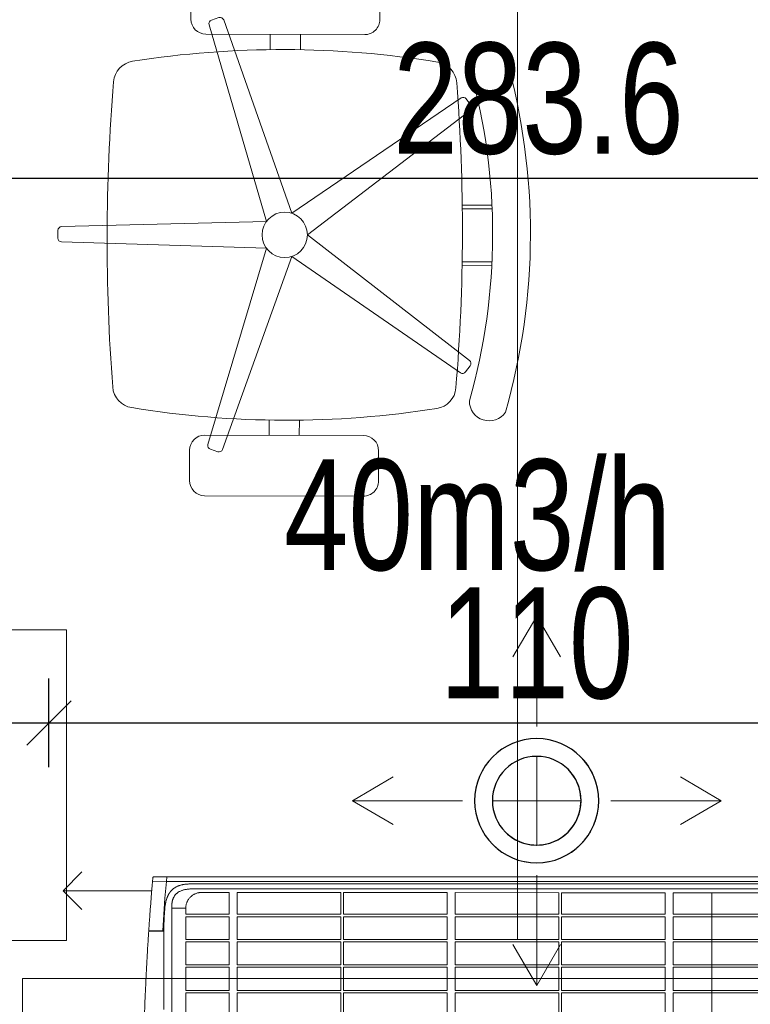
# Model space of a CAD drawing. Header units: inches. Extents: x 53031 to 98566, y -51777 to -15616.
# Tile 23 of 45: x 54331 to 54414, y -17204 to -17093. Entities that reach past the tile are written whole.
import ezdxf

# ---------------------------------------------------------------- set-up
doc = ezdxf.new("R2010")
doc.units = ezdxf.units.IN
doc.header["$MEASUREMENT"] = 0
doc.layers.get('0').update_dxf_attribs({"lineweight": 0})
doc.layers.get('Defpoints').update_dxf_attribs({"lineweight": 0})
for name, color, linetype, lineweight in [('--proj.wentylacja', 202, 'Continuous', 0), ('DVM_INDOOR', 7, 'Continuous', 0), ('DVM_UNIT_DP', 4, 'Continuous', 0), ('p--meble wyp.', 104, 'Continuous', 0), ('p--okna', 153, 'Continuous', 0), ('p--opis okna', 181, 'Continuous', 0), ('p--opisy dodatkowe', 62, 'Continuous', 0), ('p--wymiary-1-50', 5, 'Continuous', 0)]:
    doc.layers.add(name, color=color, linetype=linetype, lineweight=lineweight)
doc.styles.add('1-100', font='arial.ttf', dxfattribs={"width": 0.75, "height": 18})
doc.styles.add('1-50', font='arial.ttf', dxfattribs={"width": 0.75, "height": 12.5})
doc.styles.add('STYL-1', font='arial.ttf', dxfattribs={"width": 0.75})
doc.dimstyles.new('1-50', dxfattribs={"dimtxt": 12.5, "dimasz": 5, "dimexe": 5, "dimexo": 5, "dimgap": 0.09, "dimtad": 0, "dimdsep": 46, "dimtxsty": '1-50', "dimblk": 'OBLIQUE', "dimcen": 0.09, "dimadec": 0, "dimazin": 0, "dimtfac": 1, "dimtdec": 4, "dimtix": 1, "dimtmove": 2, "dimatfit": 3, "dimldrblk": 'OBLIQUE', "dimfxl": 5, "dimfxlon": 1, "dimtvp": 0.7, "dimtolj": 1, "dimtzin": 0, "dimarcsym": 0})

# ---------------------------------------------------------------- blocks, each defined once
blk = doc.blocks.new('krzesło obrotowe')
for p, q in [((7.391, 24.534), (-7.53, 24.492)), ((-8.947, 23.067), (-8.939, 20.225)), ((8.824, 20.275), (8.816, 23.117)), ((6.182, 20.403), (6.877, 20.179)), ((-0.664, 2.025), (5.738, 20.183)), ((7.109, 19.742), (1.721, 1.258)), ((-7.514, 18.808), (7.407, 18.85)), ((-1.474, 18.825), (-1.47, 17.393)), ((1.368, 18.833), (1.372, 17.401)), ((-17.494, 12.184), (-17.066, 12.776)), ((-16.579, 12.862), (-0.664, 2.025)), ((-2.132, -0.006), (-17.422, 11.694)), ((-19.477, 2.787), (-16.683, 2.795)), ((-19.492, 2.432), (-16.687, 2.44)), ((1.721, 1.258), (20.968, 0.779)), ((21.315, 0.425), (21.317, -0.305)), ((-17.355, -11.793), (-2.132, -0.006)), ((20.972, -0.661), (1.728, -1.248)), ((1.728, -1.248), (7.221, -19.701)), ((-19.478, -2.542), (-16.673, -2.534)), ((-0.653, -2.029), (-16.505, -12.955)), ((5.852, -20.15), (-0.653, -2.029)), ((-19.461, -2.897), (-16.667, -2.889)), ((-16.994, -12.872), (-17.425, -12.283)), ((-1.368, -18.833), (-1.372, -17.401)), ((1.474, -18.825), (1.47, -17.393)), ((-7.407, -18.85), (7.514, -18.808)), ((-8.816, -23.117), (-8.824, -20.275)), ((6.991, -20.14), (6.297, -20.367)), ((8.939, -20.225), (8.947, -23.067)), ((7.53, -24.492), (-7.391, -24.534))]:
    blk.add_line(p, q)
blk.add_circle((0, 0), 2.132)
for centre, radius, start, end in [((-7.526, 23.071), 1.421, 90.16215, 180.16215), ((7.395, 23.113), 1.421, 0.16215, 90.16215), ((6.073, 20.065), 0.355, 72.16215, 160.57632), ((-7.518, 20.229), 1.421, 180.16215, 270.16215), ((6.768, 19.841), 0.355, 343.74797, 72.16215), ((7.403, 20.271), 1.421, 270.16215, 0.16215), ((-19.296, 15.495), 1.859, 0.16215, 146.03866), ((0.207, -73.228), 90.636, 81.05952, 99.26478), ((37.88, 0.107), 60.973, 164.37166, 195.95263), ((-14.042, 14.122), 2.132, 99.26478, 175.6008), ((13.962, 14.201), 2.132, 4.7235, 81.05952), ((37.88, 0.107), 57.42, 164.45033, 195.87397), ((163.509, 0.463), 180.207, 175.6008, 184.7235), ((-163.509, -0.463), 180.207, 355.6008, 4.7235), ((-17.206, 11.976), 0.355, 144.16215, 232.57632), ((-16.778, 12.568), 0.355, 55.74797, 144.16215), ((20.959, 0.424), 0.355, 0.16215, 88.57632), ((20.961, -0.306), 0.355, 271.74797, 0.16215), ((-17.138, -12.074), 0.355, 127.74797, 216.16215), ((-16.707, -12.663), 0.355, 216.16215, 304.57632), ((-13.962, -14.201), 2.132, 184.7235, 261.05952), ((14.042, -14.122), 2.132, 279.26478, 355.6008), ((-19.208, -15.604), 1.859, 214.28563, 0.16215), ((-0.207, 73.228), 90.636, 261.05952, 279.26478), ((-7.403, -20.271), 1.421, 90.16215, 180.16215), ((7.518, -20.229), 1.421, 0.16215, 90.16215), ((6.187, -20.03), 0.355, 199.74797, 288.16215), ((6.88, -19.802), 0.355, 288.16215, 16.57632), ((-7.395, -23.113), 1.421, 180.16215, 270.16215), ((7.526, -23.071), 1.421, 270.16215, 0.16215)]:
    blk.add_arc(centre, radius, start, end)
blk = doc.blocks.new('okno-110-33.15')
blk.add_line((-3, 0), (-3, -10))
at = {"linetype": 'Continuous', "ltscale": 35}
blk.add_line((-3, -10), (113, -10), dxfattribs=at)
blk = doc.blocks.new('_OBLIQUE')
at = {"color": 0, "linetype": 'ByBlock', "lineweight": -2}
for p, q in [((-0.5, -0.5), (0.5, 0.5)), ((0, 0), (0, 0))]:
    blk.add_line(p, q, dxfattribs=at)
blk = doc.blocks.new('*D687')
at = {"layer": 'Defpoints', "color": 0}
for p in [(54531.43, -17110.85), (54247.83, -17115.85), (54531.43, -17115.85)]:
    blk.add_point(p, dxfattribs=at)
at = {"layer": 'p--wymiary-1-50', "color": 0, "lineweight": -2}
for p, q in [((54247.83, -17110.85), (54247.83, -17105.85)), ((54531.43, -17110.85), (54531.43, -17105.85)), ((54247.83, -17110.85), (54531.43, -17110.85))]:
    blk.add_line(p, q, dxfattribs=at)
at = {"layer": 'p--wymiary-1-50', "color": 0, "lineweight": -2, "xscale": 5, "yscale": 5, "zscale": 5, "rotation": 180}
blk.add_blockref('_OBLIQUE', (54247.83, -17110.85), dxfattribs=at)
at = {"layer": 'p--wymiary-1-50', "color": 0, "lineweight": -2, "xscale": 5, "yscale": 5, "zscale": 5}
blk.add_blockref('_OBLIQUE', (54531.43, -17110.85), dxfattribs=at)
at = {"layer": 'p--wymiary-1-50', "color": 0, "insert": (54389.63, -17101.91), "char_height": 12.5, "attachment_point": 5, "style": '1-50'}
blk.add_mtext('\\A1;283.6', dxfattribs=at)
blk = doc.blocks.new('*D690')
at = {"layer": 'Defpoints', "color": 0}
for p in [(54334.43, -17172.23), (54247.83, -17199.65), (54334.43, -17199.65)]:
    blk.add_point(p, dxfattribs=at)
at = {"layer": 'p--wymiary-1-50', "color": 0, "lineweight": -2}
for p, q in [((54247.83, -17177.23), (54247.83, -17167.23)), ((54334.43, -17177.23), (54334.43, -17167.23)), ((54247.83, -17172.23), (54334.43, -17172.23))]:
    blk.add_line(p, q, dxfattribs=at)
at = {"layer": 'p--wymiary-1-50', "color": 0, "lineweight": -2, "xscale": 5, "yscale": 5, "zscale": 5, "rotation": 180}
blk.add_blockref('_OBLIQUE', (54247.83, -17172.23), dxfattribs=at)
at = {"layer": 'p--wymiary-1-50', "color": 0, "lineweight": -2, "xscale": 5, "yscale": 5, "zscale": 5}
blk.add_blockref('_OBLIQUE', (54334.43, -17172.23), dxfattribs=at)
at = {"layer": 'p--wymiary-1-50', "color": 0, "linetype": 'Continuous', "ltscale": 8, "insert": (54291.13, -17163.3), "char_height": 12.5, "attachment_point": 5, "style": '1-50'}
blk.add_mtext('\\A1;86.6', dxfattribs=at)
blk = doc.blocks.new('*D691')
at = {"layer": 'Defpoints', "color": 0}
for p in [(54444.43, -17172.23), (54334.43, -17199.65), (54444.43, -17199.65)]:
    blk.add_point(p, dxfattribs=at)
at = {"layer": 'p--wymiary-1-50', "color": 0, "lineweight": -2}
for p, q in [((54334.43, -17177.23), (54334.43, -17167.23)), ((54444.43, -17177.23), (54444.43, -17167.23)), ((54334.43, -17172.23), (54444.43, -17172.23))]:
    blk.add_line(p, q, dxfattribs=at)
at = {"layer": 'p--wymiary-1-50', "color": 0, "lineweight": -2, "xscale": 5, "yscale": 5, "zscale": 5, "rotation": 180}
blk.add_blockref('_OBLIQUE', (54334.43, -17172.23), dxfattribs=at)
at = {"layer": 'p--wymiary-1-50', "color": 0, "lineweight": -2, "xscale": 5, "yscale": 5, "zscale": 5}
blk.add_blockref('_OBLIQUE', (54444.43, -17172.23), dxfattribs=at)
at = {"layer": 'p--wymiary-1-50', "color": 0, "linetype": 'Continuous', "ltscale": 8, "insert": (54389.43, -17163.3), "char_height": 12.5, "attachment_point": 5, "style": '1-50'}
blk.add_mtext('\\A1;110', dxfattribs=at)
blk = doc.blocks.new('went-wer2-parter')
for p, q in [((774.2, 50.83), (771.52, 46.24)), ((774.2, 38.4), (774.2, 50.83)), ((774.2, 50.83), (776.89, 46.24)), ((753.42, 30.03), (758.01, 32.71)), ((795, 30.03), (790.42, 32.71)), ((765.82, 30.03), (753.4, 30.03)), ((753.42, 30.03), (758.01, 27.34)), ((782.58, 30.03), (795, 30.03)), ((795, 30.03), (790.42, 27.34)), ((774.2, 21.65), (774.2, 9.22)), ((774.2, 9.22), (771.52, 13.81)), ((774.2, 9.22), (776.89, 13.81))]:
    blk.add_line(p, q)
at = {"lineweight": 5}
for p, q in [((774.2, 25.03), (774.2, 35.03)), ((774.2, 35.03), (774.2, 25.03)), ((779.2, 30.03), (769.2, 30.03))]:
    blk.add_line(p, q, dxfattribs=at)
at = {"lineweight": 30}
for radius, start, end in [(7, 90, 270), (7, 0, 180), (7, 270, 90), (5, 90, 270), (5, 0, 180), (5, 0, 180), (5, 0, 180), (5, 0, 180), (5, 270, 90), (7, 180, 0), (5, 180, 0), (5, 180, 0), (5, 180, 0), (5, 180, 0)]:
    blk.add_arc((774.2, 30.03), radius, start, end, dxfattribs=at)
at = {"lineweight": 5, "ltscale": 10}
blk.add_arc((774.2, 30.03), 7, 225, 45, dxfattribs=at)
at = {"linetype": 'Continuous', "lineweight": 30, "ltscale": 10}
for start, end in [(270, 90), (225, 45)]:
    blk.add_arc((774.2, 30.03), 5, start, end, dxfattribs=at)
at = {"insert": (789.37, 55.84), "char_height": 12.5, "width": 177.1707, "attachment_point": 9, "style": 'STYL-1'}
blk.add_mtext('40m3/h', dxfattribs=at)
blk = doc.blocks.new('DVM_DP_VEC')
at = {"layer": 'DVM_UNIT_DP', "color": 0}
blk.add_line((0, 0), (100, 0), dxfattribs=at)
blk.add_lwpolyline([(78.8, 21.2), (100, 0), (78.8, -21.2)], dxfattribs=at)
blk.add_point((0, 0), dxfattribs=at)
blk = doc.blocks.new('RAC_ID_WM_AIRISE_WF_820X299X215_WF_T_BL')
at = {"layer": 'DVM_INDOOR', "color": 0}
for p, q in [((231.5, -29.1), (231.5, -197.4)), ((-377.7, -38.8), (-377.7, -179.9)), ((-386.7, -153.9), (-386.7, -66)), ((-361.7, -58), (-361.7, -84.5)), ((-312.7, -58), (-312.7, -84.5)), ((-303.8, -84.5), (-303.8, -58)), ((-186.8, -58), (-186.8, -84.5)), ((-183.9, -84.5), (-183.9, -58)), ((-66.9, -58), (-66.9, -84.5)), ((-57.9, -84.5), (-57.9, -58)), ((58.9, -58), (58.9, -84.5)), ((61.9, -84.5), (61.9, -58)), ((178.8, -58), (178.8, -84.5)), ((187.7, -84.5), (187.7, -58)), ((-361.7, -84.5), (-312.7, -84.5)), ((-361.7, -87.2), (-361.7, -113.5)), ((-361.7, -87.2), (-312.7, -87.2)), ((-312.7, -87.2), (-312.7, -113.5)), ((-303.8, -84.5), (-186.8, -84.5)), ((-303.8, -113.5), (-303.8, -87.2)), ((-303.8, -87.2), (-186.8, -87.2)), ((-186.8, -87.2), (-186.8, -113.5)), ((-183.9, -84.5), (-66.9, -84.5)), ((-183.9, -113.5), (-183.9, -87.2)), ((-183.9, -87.2), (-66.9, -87.2)), ((-66.9, -87.2), (-66.9, -113.5)), ((-57.9, -84.5), (58.9, -84.5)), ((-57.9, -113.5), (-57.9, -87.2)), ((-57.9, -87.2), (58.9, -87.2)), ((58.9, -87.2), (58.9, -113.5)), ((61.9, -84.5), (178.8, -84.5)), ((61.9, -113.5), (61.9, -87.2)), ((61.9, -87.2), (178.8, -87.2)), ((178.8, -87.2), (178.8, -113.5)), ((187.7, -84.5), (362, -84.5)), ((187.7, -113.5), (187.7, -87.2)), ((187.7, -87.2), (362, -87.2)), ((-361.7, -113.5), (-312.7, -113.5)), ((-361.7, -116.3), (-361.7, -142.2)), ((-361.7, -116.3), (-312.7, -116.3)), ((-312.7, -116.3), (-312.7, -142.2)), ((-303.8, -113.5), (-186.8, -113.5)), ((-303.8, -142.2), (-303.8, -116.3)), ((-303.8, -116.3), (-186.8, -116.3)), ((-186.8, -116.3), (-186.8, -142.2)), ((-183.9, -113.5), (-66.9, -113.5)), ((-183.9, -142.2), (-183.9, -116.3)), ((-183.9, -116.3), (-66.9, -116.3)), ((-66.9, -116.3), (-66.9, -142.2)), ((-57.9, -113.5), (58.9, -113.5)), ((-57.9, -142.2), (-57.9, -116.3)), ((-57.9, -116.3), (58.9, -116.3)), ((58.9, -116.3), (58.9, -142.2)), ((61.9, -113.5), (178.8, -113.5)), ((61.9, -142.2), (61.9, -116.3)), ((61.9, -116.3), (178.8, -116.3)), ((178.8, -116.3), (178.8, -142.2)), ((187.7, -113.5), (362, -113.5)), ((187.7, -142.2), (187.7, -116.3)), ((187.7, -116.3), (362, -116.3)), ((-361.7, -142.2), (-312.7, -142.2)), ((-303.8, -142.2), (-186.8, -142.2)), ((-183.9, -142.2), (-66.9, -142.2)), ((-57.9, -142.2), (58.9, -142.2)), ((61.9, -142.2), (178.8, -142.2)), ((187.7, -142.2), (362, -142.2)), ((-404.1, -146), (-404.1, -146)), ((-403.5, -154.7), (-403.5, -154.7)), ((-403.2, -154.4), (-386.7, -154.4)), ((-400.8, -154.1), (-400.8, -154.1)), ((-385.5, -191.3), (-387.7, -154.4)), ((-386.7, -154.1), (-386.7, -154.1)), ((-361.7, -144.9), (-361.7, -170.4)), ((-361.7, -144.9), (-312.7, -144.9)), ((-312.7, -144.9), (-312.7, -170.4)), ((-303.8, -170.4), (-303.8, -144.9)), ((-303.8, -144.9), (-186.8, -144.9)), ((-186.8, -144.9), (-186.8, -170.4)), ((-183.9, -170.4), (-183.9, -144.9)), ((-183.9, -144.9), (-66.9, -144.9)), ((-66.9, -144.9), (-66.9, -170.4)), ((-57.9, -170.4), (-57.9, -144.9)), ((-57.9, -144.9), (58.9, -144.9)), ((58.9, -144.9), (58.9, -170.4)), ((61.9, -170.4), (61.9, -144.9)), ((61.9, -144.9), (178.8, -144.9)), ((178.8, -144.9), (178.8, -170.4)), ((187.7, -170.4), (187.7, -144.9)), ((187.7, -144.9), (362, -144.9)), ((-361.7, -170.4), (-312.7, -170.4)), ((-361.7, -173.2), (-361.7, -180.4)), ((-361.7, -173.2), (-312.7, -173.2)), ((-312.7, -173.2), (-312.7, -197.8)), ((-303.8, -170.4), (-186.8, -170.4)), ((-303.8, -197.8), (-303.8, -173.2)), ((-303.8, -173.2), (-186.8, -173.2)), ((-186.8, -173.2), (-186.8, -197.7)), ((-183.9, -170.4), (-66.9, -170.4)), ((-183.9, -197.7), (-183.9, -173.2)), ((-183.9, -173.2), (-66.9, -173.2)), ((-66.9, -173.2), (-66.9, -197.6)), ((-57.9, -170.4), (58.9, -170.4)), ((-57.9, -197.6), (-57.9, -173.2)), ((-57.9, -173.2), (58.9, -173.2)), ((58.9, -173.2), (58.9, -197.5)), ((61.9, -170.4), (178.8, -170.4)), ((61.9, -197.5), (61.9, -173.2)), ((61.9, -173.2), (178.8, -173.2)), ((178.8, -173.2), (178.8, -197.4)), ((187.7, -170.4), (362, -170.4)), ((187.7, -197.4), (187.7, -173.2)), ((187.7, -173.2), (362, -173.2)), ((-377.7, -179.9), (-361.7, -179.9)), ((-383.6, -210.1), (-385.5, -191.3)), ((-312.7, -197.8), (-344.1, -197.8)), ((-186.8, -197.7), (-303.8, -197.8)), ((-66.9, -197.6), (-183.9, -197.7)), ((58.9, -197.5), (-57.9, -197.6)), ((178.8, -197.4), (61.9, -197.5)), ((347.9, -197.3), (187.7, -197.4)), ((231.5, -197.3), (347.3, -197.3)), ((-399, -214.1), (-399.4, -209.8)), ((-383.6, -210.1), (-399.4, -209.8)), ((-344.4, -210.1), (-383.6, -210.1)), ((-46.2, -210.1), (-344.4, -210.1)), ((344.4, -210.1), (-46.2, -210.1)), ((-397.5, -215.5), (-386.6, -215.5)), ((-383.2, -214.4), (-383.2, -215.5)), ((383.2, -215.5), (-383.2, -215.5))]:
    blk.add_line(p, q, dxfattribs=at)
blk.add_ellipse((-403.3, -153.8), major_axis=(0.278, 0.113), ratio=1, start_param=2.821263, end_param=4.255417, dxfattribs=at)
for points, knots in [([(-403.6, -153.8), (-403.6, -153.5), (-403.7, -153.1), (-403.7, -152.3), (-403.8, -151.1), (-404, -148.4), (-404.1, -146.1), (-404.4, -141.4), (-404.7, -136.8), (-405, -132.1), (-405.1, -129.8), (-405.2, -129), (-405.2, -127.4), (-405.3, -126.6), (-405.5, -122.7), (-405.7, -119.6), (-406.2, -110.2), (-406.5, -103.9), (-407.1, -91.3), (-407.4, -85), (-407.8, -77.1), (-407.8, -75.5), (-408, -72.3), (-408, -70.7), (-408.2, -66), (-408.3, -62.8), (-408.5, -58.1), (-408.6, -56.5), (-408.7, -53.3), (-408.7, -51.7), (-408.9, -47), (-409, -43.8), (-409.2, -37.5), (-409.3, -34.3), (-409.4, -27.9), (-409.5, -24.8), (-409.8, -15.2), (-409.9, -8.9), (-410, -2.5)], [0, 0, 0, 0, 0.007812, 0.007812, 0.015625, 0.03125, 0.0625, 0.0625, 0.125, 0.15625, 0.15625, 0.171875, 0.171875, 0.1875, 0.1875, 0.25, 0.25, 0.375, 0.375, 0.5, 0.5, 0.53125, 0.53125, 0.5625, 0.5625, 0.625, 0.625, 0.65625, 0.65625, 0.6875, 0.6875, 0.75, 0.75, 0.8125, 0.8125, 0.875, 0.875, 1, 1, 1, 1]), ([(-403.5, -154.7), (-403.5, -154.7), (-403.5, -154.6), (-403.5, -154.6), (-403.5, -154.5), (-403.4, -154.5), (-403.4, -154.4), (-403.3, -154.4), (-403.3, -154.4), (-403.2, -154.4)], [0, 0, 0, 0, 0.25, 0.25, 0.5, 0.5, 0.75, 0.75, 1, 1, 1, 1]), ([(-403, -162.6), (-403, -162), (-403.2, -159.4), (-403.4, -156.8), (-403.5, -154.7)], [0, 0, 0, 0, 0.211741, 1, 1, 1, 1]), ([(-400.8, -154.1), (-400.9, -154.1), (-401, -154.1), (-401.2, -154.1), (-401.3, -154.1), (-401.6, -154.1), (-401.7, -154.1), (-401.9, -154.1), (-402, -154.1), (-402.1, -154.1), (-402.2, -154.1), (-402.2, -154.1), (-402.3, -154.1), (-402.4, -154.1), (-402.6, -154.1), (-402.8, -154.1), (-402.9, -154.1), (-403, -154.1), (-403, -154.1), (-403, -154.1), (-403.1, -154.1), (-403.1, -154.1), (-403.2, -154.1), (-403.3, -154.1), (-403.3, -154.1), (-403.3, -154.1), (-403.3, -154.1)], [0, 0, 0, 0, 0.0625, 0.0625, 0.125, 0.125, 0.25, 0.25, 0.3125, 0.3125, 0.34375, 0.34375, 0.375, 0.375, 0.5, 0.5, 0.625, 0.625, 0.65625, 0.65625, 0.6875, 0.75, 0.75, 0.875, 0.875, 1, 1, 1, 1]), ([(-400.1, -154.1), (-400.1, -154.1), (-400.1, -154.1), (-400.1, -154.1), (-400.2, -154.1), (-400.2, -154.1), (-400.2, -154.1), (-400.2, -154.1), (-400.2, -154.1), (-400.3, -154.1), (-400.3, -154.1), (-400.3, -154.1), (-400.3, -154.1), (-400.3, -154.1), (-400.4, -154.1), (-400.4, -154.1), (-400.4, -154.1), (-400.4, -154.1), (-400.5, -154.1), (-400.5, -154.1), (-400.6, -154.1), (-400.6, -154.1), (-400.7, -154.1), (-400.7, -154.1), (-400.8, -154.1), (-400.8, -154.1), (-400.8, -154.1)], [0, 0, 0, 0, 0.015625, 0.015625, 0.03125, 0.0625, 0.0625, 0.125, 0.125, 0.1875, 0.25, 0.25, 0.28125, 0.28125, 0.3125, 0.375, 0.375, 0.5, 0.5, 0.625, 0.625, 0.75, 0.75, 0.875, 0.875, 1, 1, 1, 1]), ([(-400.1, -154.1), (-398.8, -154.1), (-397.5, -154.1), (-394.8, -154.1), (-393.5, -154.1), (-392.1, -154.1)], [0, 0, 0, 0, 0.5, 0.5, 1, 1, 1, 1]), ([(-386.7, -153.9), (-386.7, -154.7), (-386.7, -154.8), (-386.7, -154.8), (-386.6, -155.9), (-386.6, -157), (-386.6, -158.6), (-386.6, -159.1), (-386.5, -160.2), (-386.5, -160.7), (-386.5, -161.8), (-386.5, -162.4), (-386.4, -163.4), (-386.4, -164), (-386.3, -165.1), (-386.3, -165.6), (-386.3, -166.7), (-386.2, -167.2), (-386.2, -168.3), (-386.2, -168.8), (-386.1, -169.9), (-386.1, -170.4), (-386, -171.5), (-386, -172), (-385.9, -173.1), (-385.9, -173.6), (-385.8, -174.7), (-385.8, -175.3), (-385.7, -176.3), (-385.6, -176.9), (-385.6, -177.7), (-385.5, -178.2), (-385.5, -179), (-385.4, -179.8), (-385.4, -180.3), (-385.3, -180.6)], [-0.002701, -0.002701, -0.002701, -0.002701, 0, 0, 0, 0.125, 0.125, 0.1875, 0.1875, 0.25, 0.25, 0.3125, 0.3125, 0.375, 0.375, 0.4375, 0.4375, 0.5, 0.5, 0.5625, 0.5625, 0.625, 0.625, 0.6875, 0.6875, 0.75, 0.75, 0.8125, 0.8125, 0.875, 0.875, 0.90625, 0.9375, 0.96875, 1, 1, 1, 1]), ([(-403, -162.6), (-402.9, -164.4), (-402.7, -166.3), (-402.5, -170.1), (-402.3, -172.1), (-402.2, -174)], [0, 0, 0, 0, 0.5, 0.5, 1, 1, 1, 1]), ([(-402.2, -174), (-402.2, -174.1), (-402, -176.4), (-401.7, -181), (-401.1, -188.1), (-400.6, -195.4), (-400.1, -201.5), (-399.7, -205.8), (-399.5, -208.2), (-399.4, -209.3), (-399.4, -209.8)], [0, 0, 0, 0, 0.005408, 0.205712, 0.406016, 0.60632, 0.806624, 0.906776, 0.956852, 1, 1, 1, 1]), ([(-385.3, -180.6), (-385.3, -181), (-385.3, -181.4), (-385.2, -182.1), (-385.1, -182.9), (-385, -183.7), (-384.9, -184.3), (-384.8, -184.5), (-384.8, -184.9), (-384.7, -185.1), (-384.7, -185.5), (-384.6, -185.7), (-384.6, -186), (-384.5, -186.2), (-384.4, -186.6), (-384.4, -186.8), (-384.3, -187.2), (-384.3, -187.4), (-384, -188.3), (-383.8, -189.1), (-383.5, -190.2), (-383.3, -190.6), (-383.1, -191.1), (-383.1, -191.3), (-382.9, -191.7), (-382.9, -191.9), (-382.7, -192.2), (-382.7, -192.4), (-382.5, -192.8), (-382.4, -192.9), (-382.3, -193.3), (-382.2, -193.5), (-382.1, -193.8), (-382, -194), (-381.8, -194.4), (-381.7, -194.5), (-381.5, -194.9), (-381.4, -195.1), (-381.3, -195.4), (-381.2, -195.6), (-381, -195.9), (-380.9, -196.1), (-380.7, -196.4), (-380.6, -196.6), (-380.4, -196.9), (-380.3, -196.9), (-380.2, -197.1), (-380.2, -197.2), (-380, -197.4), (-379.9, -197.6), (-379.7, -197.9), (-379.5, -198.1), (-379.2, -198.6), (-378.9, -198.9), (-378.5, -199.3), (-378.4, -199.5), (-378.2, -199.8), (-378, -199.9), (-377.7, -200.2), (-377.6, -200.4), (-377.3, -200.6), (-377.2, -200.8), (-376.7, -201.2), (-376.4, -201.5), (-376, -201.8), (-375.8, -202), (-375.5, -202.2), (-375.5, -202.2), (-375.3, -202.3), (-375.2, -202.4), (-375, -202.6), (-374.8, -202.7), (-374.5, -202.9), (-374.3, -203), (-373.8, -203.4), (-373.4, -203.6), (-372.7, -204), (-372.4, -204.2), (-371.6, -204.5), (-371.2, -204.7), (-370.7, -205), (-370.5, -205), (-370.1, -205.2), (-369.7, -205.4), (-369.3, -205.5), (-369, -205.6), (-368.9, -205.6), (-368.7, -205.7), (-368.6, -205.7), (-368.1, -205.9), (-367.7, -206), (-366.9, -206.3), (-366.5, -206.4), (-365.9, -206.5), (-365.7, -206.5), (-365.3, -206.6), (-365.1, -206.7), (-364.5, -206.8), (-364.1, -206.8), (-363.3, -207), (-362.8, -207), (-362.4, -207)], [0, 0, 0, 0, 0.03125, 0.03125, 0.0625, 0.09375, 0.09375, 0.109375, 0.109375, 0.125, 0.125, 0.140625, 0.140625, 0.15625, 0.15625, 0.171875, 0.171875, 0.1875, 0.1875, 0.25, 0.25, 0.28125, 0.28125, 0.296875, 0.296875, 0.3125, 0.3125, 0.328125, 0.328125, 0.34375, 0.34375, 0.359375, 0.359375, 0.375, 0.375, 0.390625, 0.390625, 0.40625, 0.40625, 0.421875, 0.421875, 0.4375, 0.4375, 0.453125, 0.453125, 0.460938, 0.460938, 0.46875, 0.46875, 0.484375, 0.484375, 0.5, 0.5, 0.53125, 0.53125, 0.546875, 0.546875, 0.5625, 0.5625, 0.578125, 0.578125, 0.59375, 0.59375, 0.625, 0.625, 0.640625, 0.640625, 0.648438, 0.648438, 0.65625, 0.65625, 0.671875, 0.671875, 0.6875, 0.6875, 0.71875, 0.71875, 0.75, 0.75, 0.78125, 0.78125, 0.796875, 0.796875, 0.8125, 0.828125, 0.828125, 0.835938, 0.835938, 0.84375, 0.84375, 0.875, 0.875, 0.90625, 0.90625, 0.921875, 0.921875, 0.9375, 0.9375, 0.96875, 0.96875, 1, 1, 1, 1]), ([(-343.7, -201.9), (-344.6, -201.9), (-346.1, -201.9), (-348.1, -201.9), (-349.2, -201.9), (-349.9, -201.9), (-350.3, -201.9), (-350.7, -201.9), (-351.1, -201.9), (-351.4, -201.9), (-351.6, -201.9), (-351.9, -201.9), (-352.2, -201.9), (-352.4, -201.9), (-352.7, -201.9), (-352.9, -201.9), (-353.1, -201.9), (-353.3, -201.9), (-353.5, -201.9), (-353.8, -201.9), (-354, -201.9), (-354.2, -201.9), (-354.6, -201.9), (-355.2, -201.9), (-356.1, -201.8), (-357.2, -201.7), (-358.5, -201.6), (-359.7, -201.5), (-360.9, -201.3), (-362.2, -201.1), (-363.5, -200.8), (-365, -200.4), (-366.4, -199.9), (-367.8, -199.4), (-369.2, -198.7), (-370.3, -198.1), (-371.1, -197.5), (-371.7, -197), (-372.2, -196.6), (-372.8, -196), (-373.4, -195.3), (-374, -194.6), (-374.6, -193.8), (-375.1, -193), (-375.5, -192.1), (-375.9, -191.3), (-376.2, -190.5), (-376.5, -189.8), (-376.7, -189), (-376.9, -188.2), (-377.1, -187.4), (-377.3, -186.5), (-377.4, -185.5), (-377.6, -184.2), (-377.7, -183), (-377.7, -182.1), (-377.7, -181.5), (-377.7, -181), (-377.7, -180.7), (-377.7, -180.5), (-377.7, -180.2), (-377.7, -180), (-377.7, -179.9)], [0, 0, 0, 0, 0.054634, 0.09368, 0.117139, 0.12501, 0.135328, 0.143977, 0.150955, 0.156263, 0.161981, 0.167496, 0.172806, 0.177913, 0.182816, 0.187515, 0.191786, 0.196121, 0.200521, 0.204985, 0.209515, 0.214109, 0.218768, 0.234641, 0.250021, 0.276705, 0.302529, 0.32751, 0.351669, 0.375027, 0.406982, 0.437525, 0.469414, 0.50002, 0.531872, 0.562505, 0.578311, 0.593969, 0.609519, 0.625002, 0.645762, 0.666664, 0.686893, 0.707473, 0.728481, 0.74999, 0.766484, 0.783395, 0.800746, 0.818561, 0.836861, 0.855667, 0.874995, 0.905597, 0.937494, 0.953076, 0.968747, 0.976023, 0.984374, 0.986873, 0.992082, 1, 1, 1, 1]), ([(-344.1, -197.8), (-344.7, -197.8), (-345.3, -197.8), (-346.1, -197.7), (-346.2, -197.7), (-346.5, -197.6), (-346.6, -197.6), (-347.1, -197.5), (-347.4, -197.5), (-348.2, -197.3), (-348.8, -197.1), (-349.9, -196.8), (-350.5, -196.6), (-351.1, -196.3), (-351.3, -196.2), (-351.5, -196.1), (-351.7, -196.1), (-351.7, -196), (-352.1, -195.9), (-352.3, -195.7), (-353.1, -195.3), (-353.6, -195), (-354.5, -194.4), (-355, -194), (-355.7, -193.5), (-355.9, -193.3), (-356.2, -193), (-356.3, -192.9), (-356.5, -192.8), (-356.5, -192.7), (-356.6, -192.6), (-356.7, -192.6), (-357.1, -192.1), (-357.5, -191.7), (-358.2, -190.8), (-358.5, -190.3), (-359.2, -189.4), (-359.5, -188.9), (-359.8, -188.3), (-359.9, -188.2), (-359.9, -188), (-360, -187.9), (-360, -187.8), (-360.2, -187.5), (-360.3, -187.2), (-360.7, -186.4), (-361, -185.3), (-361.3, -184.3), (-361.5, -183.4), (-361.5, -183.2), (-361.6, -182.7), (-361.6, -182.6), (-361.6, -182.4), (-361.6, -182.3), (-361.6, -182.2), (-361.6, -182.1), (-361.7, -181.5), (-361.7, -180.9), (-361.7, -180.4)], [0, 0, 0, 0, 0.0625, 0.0625, 0.078125, 0.078125, 0.09375, 0.09375, 0.125, 0.125, 0.1875, 0.1875, 0.25, 0.25, 0.265625, 0.273437, 0.273437, 0.28125, 0.28125, 0.3125, 0.3125, 0.375, 0.375, 0.4375, 0.4375, 0.46875, 0.46875, 0.484375, 0.484375, 0.492187, 0.492187, 0.5, 0.5, 0.5625, 0.5625, 0.625, 0.625, 0.6875, 0.6875, 0.703125, 0.703125, 0.710937, 0.710937, 0.71875, 0.75, 0.75, 0.8125, 0.875, 0.875, 0.90625, 0.90625, 0.921875, 0.921875, 0.929687, 0.929687, 0.9375, 0.9375, 1, 1, 1, 1]), ([(-362.4, -207), (-362.1, -207.1), (-361.7, -207.1), (-360.9, -207.2), (-360.6, -207.2), (-359.8, -207.3), (-359.4, -207.3), (-358.7, -207.3), (-358.3, -207.4), (-357.5, -207.4), (-357.2, -207.4), (-356.4, -207.4), (-356, -207.5), (-354.9, -207.5), (-354.2, -207.5), (-353.2, -207.6), (-353, -207.6), (-352.7, -207.6), (-352.5, -207.6), (-351.9, -207.6), (-351.5, -207.6), (-350.8, -207.6), (-350.4, -207.6), (-349.6, -207.6), (-349.3, -207.6), (-348.7, -207.6), (-348.5, -207.6), (-348.1, -207.6), (-347.9, -207.6), (-347.4, -207.6), (-347, -207.6), (-346.2, -207.6), (-345.9, -207.6), (-345.1, -207.6), (-344.7, -207.6), (-344.4, -207.6)], [0, 0, 0, 0, 0.0625, 0.0625, 0.125, 0.125, 0.1875, 0.1875, 0.25, 0.25, 0.3125, 0.3125, 0.375, 0.375, 0.5, 0.5, 0.53125, 0.53125, 0.5625, 0.5625, 0.625, 0.625, 0.6875, 0.6875, 0.75, 0.75, 0.78125, 0.78125, 0.8125, 0.8125, 0.875, 0.875, 0.9375, 0.9375, 1, 1, 1, 1]), ([(-397.5, -215.5), (-397.6, -215.5), (-397.7, -215.5), (-397.9, -215.4), (-398, -215.4), (-398.1, -215.3), (-398.2, -215.3), (-398.4, -215.2), (-398.4, -215.1), (-398.6, -215), (-398.6, -215), (-398.8, -214.8), (-398.8, -214.7), (-398.9, -214.6), (-398.9, -214.5), (-399, -214.3), (-399, -214.2), (-399, -214.1)], [0, 0, 0, 0, 0.125, 0.125, 0.25, 0.25, 0.375, 0.375, 0.5, 0.5, 0.625, 0.625, 0.75, 0.75, 0.875, 0.875, 1, 1, 1, 1]), ([(-383.2, -215.5), (-383.5, -215.5), (-383.8, -215.5), (-384.2, -215.5), (-384.3, -215.5), (-384.6, -215.5), (-384.7, -215.5), (-385, -215.5), (-385.2, -215.5), (-385.4, -215.5), (-385.6, -215.5), (-386, -215.5), (-386.3, -215.5), (-386.6, -215.5)], [0, 0, 0, 0, 0.25, 0.25, 0.375, 0.375, 0.5, 0.5, 0.625, 0.625, 0.75, 0.75, 1, 1, 1, 1])]:
    blk.add_open_spline(points, degree=3, knots=knots, dxfattribs=at)
for points, degree in [([(-386.7, -154.1), (-388.5, -154.1), (-390.3, -154.1), (-392.1, -154.1)], 3), ([(-383.2, -214.4), (-383.3, -212.9), (-383.5, -211.5), (-383.6, -210.1)], 3), ([(-344.4, -207.6), (-245, -207.6), (-145.6, -207.6), (-46.2, -207.6)], 3), ([(-343.7, -201.9), (0, -201.9)], 1), ([(-46.2, -207.6), (84, -207.6), (214.2, -207.6), (344.4, -207.6)], 3), ([(0, -201.9), (343.7, -201.9)], 1)]:
    blk.add_open_spline(points, degree=degree, dxfattribs=at)
at = {"layer": 'DVM_UNIT_DP', "rotation": 180}
blk.add_blockref('DVM_DP_VEC', (-400.2, -199.8), dxfattribs=at)

msp = doc.modelspace()

# ---------------------------------------------------------------- linework, layer by layer
at = {"layer": 'p--meble wyp.', "linetype": 'Continuous', "lineweight": 5}
msp.add_lwpolyline([(54336.407, -17196.739), (54276.407, -17196.739), (54276.407, -17161.739), (54336.407, -17161.739)], close=True, dxfattribs=at)
at = {"layer": 'p--opisy dodatkowe'}
msp.add_lwpolyline([(54464.016, -17050.656), (54387.256, -17050.656), (54387.256, -17196.621)], dxfattribs=at)

# ---------------------------------------------------------------- block references
at = {"layer": '--proj.wentylacja', "linetype": 'Continuous', "ltscale": 8}
msp.add_blockref('went-wer2-parter', (53615.235, -17211.025), dxfattribs=at)
at = {"layer": 'DVM_INDOOR', "color": 1, "xscale": -0.1000000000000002, "yscale": 0.1000000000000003, "zscale": 0.1000000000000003, "rotation": 180}
msp.add_blockref('RAC_ID_WM_AIRISE_WF_820X299X215_WF_T_BL', (54386.04, -17211.115), dxfattribs=at)
at = {"layer": 'p--meble wyp.', "linetype": 'Continuous', "lineweight": 5, "xscale": -1.2, "yscale": 1.2, "zscale": 1.2}
msp.add_blockref('krzesło obrotowe', (54361.02, -17117.227), dxfattribs=at)
at = {"layer": 'p--okna', "linetype": 'Continuous', "xscale": -1, "rotation": 180}
msp.add_blockref('okno-110-33.15', (54334.435, -17211.025), dxfattribs=at)

# ---------------------------------------------------------------- texts
at = {"layer": 'p--opis okna', "insert": (54478.417, -17190.943), "char_height": 12.5, "width": 129.02421, "attachment_point": 9, "style": '1-100'}
msp.add_mtext('hp=90 cm', dxfattribs=at)

# ---------------------------------------------------------------- dimensions: what is measured, and where the dimension line sits
at = {"layer": 'p--wymiary-1-50'}
for base, p1, p2, picture, middle in [((54531.435, -17110.847), (54247.835, -17115.847), (54531.435, -17115.847), '*D687', (54389.635, -17101.913)), ((54334.435, -17172.229), (54247.835, -17199.65), (54334.435, -17199.65), '*D690', (54291.135, -17163.296)), ((54444.435, -17172.229), (54334.435, -17199.65), (54444.435, -17199.65), '*D691', (54389.435, -17163.296))]:
    dim = msp.add_linear_dim(base=base, p1=p1, p2=p2, dimstyle='1-50', dxfattribs=at)
    dim.commit()
    dim.dimension.update_dxf_attribs({"geometry": picture, "text_midpoint": middle})

doc.saveas('drawing.dxf')
